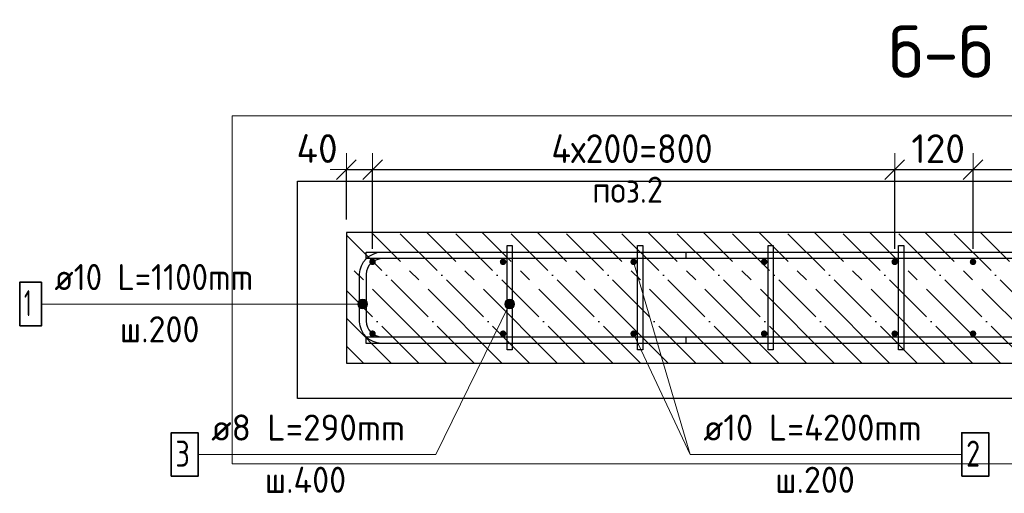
# Model space of a CAD drawing. Header units: millimetres. Extents: x -2258 to 68686, y -2266 to 30725.
# Tile 17 of 83: x 7751 to 9260, y 1804 to 2530. Entities that reach past the tile are written whole.
import ezdxf

# ---------------------------------------------------------------- set-up
doc = ezdxf.new("R2010")
doc.units = ezdxf.units.MM
doc.header["$PDMODE"] = 65
doc.linetypes.add('______11', pattern=[100, 80, -10, 0, -10])
doc.linetypes.add('______5', pattern=[220, 160, -20, 20, -20])
for name, color, linetype, lineweight in [('Standard', 7, 'Continuous', 25), ('Арм.стержн. Арматура края', 96, 'Continuous', 35), ('Арм.стержн. вертикальными 1', 22, 'Continuous', 35), ('Арм.стержн.горизонт. 1', 180, 'Continuous', 35), ('Размерная линия_ общее', 7, 'Continuous', 13)]:
    doc.layers.add(name, color=color, linetype=linetype, lineweight=lineweight)
doc.layers.add('Арм.стержн.Стяжки', color=7, linetype='Continuous', lineweight=35, true_color=0x501e0f)
doc.styles.add('ISOCPEUR', font='ISOCPEUR')
doc.dimstyles.new('DIMSTYLE_11', dxfattribs={"dimtxt": 44, "dimasz": 50, "dimexe": 0, "dimexo": 0, "dimgap": 22, "dimtad": 2, "dimdec": 0, "dimrnd": 5, "dimzin": 12, "dimdsep": 46, "dimtxsty": 'ISOCPEUR', "dimblk1": 'ALL_ML_STRICH', "dimblk2": 'ALL_ML_STRICH', "dimsah": 1, "dimcen": 0, "dimclrd": 7, "dimclre": 256, "dimclrt": 7, "dimadec": 0, "dimazin": 0, "dimtfac": 1, "dimtdec": 0, "dimtix": 1, "dimtmove": 2, "dimatfit": 3, "dimfxl": 0, "dimtvp": 1.2, "dimtzin": 0, "dimlwd": 0, "dimlwe": -3, "dimarcsym": 0})
doc.dimstyles.new('DIMSTYLE_3', dxfattribs={"dimtxt": 44, "dimasz": 50, "dimexe": 0, "dimexo": 0, "dimgap": 22, "dimtad": 2, "dimdec": 0, "dimrnd": 5, "dimzin": 12, "dimdsep": 46, "dimtxsty": 'ISOCPEUR', "dimblk1": 'ALL_ML_STRICH', "dimblk2": 'ALL_ML_STRICH', "dimsah": 1, "dimcen": 0, "dimclrd": 7, "dimclre": 256, "dimclrt": 7, "dimadec": 0, "dimazin": 0, "dimtfac": 1, "dimtdec": 0, "dimtix": 1, "dimtmove": 2, "dimatfit": 3, "dimfxl": 0, "dimtzin": 0, "dimlwd": 0, "dimlwe": -3, "dimarcsym": 0})

# ---------------------------------------------------------------- blocks, each defined once
blk = doc.blocks.new('ALL_ML_STRICH')
at = {"color": 0, "linetype": 'ByBlock', "lineweight": -2}
for p, q in [((0, -0.5), (0, 0.5)), ((-1, 0), (0.5, 0)), ((-0.3, -0.3), (0.3, 0.3))]:
    blk.add_line(p, q, dxfattribs=at)
blk = doc.blocks.new('*D71')
at = {"layer": 'DEFPOINTS', "color": 7, "linetype": 'Continuous', "lineweight": 13, "transparency": 33554687}
for p in [(8251.7, 2300), (8251.7, 2203.6), (8291.7, 2158.6)]:
    blk.add_point(p, dxfattribs=at)
at = {"layer": 'Размерная линия_ общее', "color": 253, "linetype": 'Continuous', "lineweight": -2, "true_color": 0xa0a0a0, "transparency": 33554687}
for p, q in [((8251.7, 2223.6), (8251.7, 2300)), ((8291.7, 2178.6), (8291.7, 2300))]:
    blk.add_line(p, q, dxfattribs=at)
at = {"layer": 'Размерная линия_ общее', "color": 7, "linetype": 'Continuous', "lineweight": -2, "transparency": 33554687}
blk.add_line((8251.7, 2300), (8291.7, 2300), dxfattribs=at)
at = {"layer": 'Размерная линия_ общее', "color": 7, "linetype": 'Continuous', "lineweight": 13, "transparency": 33554687, "xscale": 50, "yscale": 50, "zscale": 50, "rotation": 180}
blk.add_blockref('ALL_ML_STRICH', (8251.7, 2300), dxfattribs=at)
at = {"layer": 'Размерная линия_ общее', "color": 7, "linetype": 'Continuous', "lineweight": 13, "transparency": 33554687, "xscale": 50, "yscale": 50, "zscale": 50}
blk.add_blockref('ALL_ML_STRICH', (8291.7, 2300), dxfattribs=at)
at = {"layer": 'Размерная линия_ общее', "color": 7, "linetype": 'Continuous', "lineweight": 13, "transparency": 33554687, "insert": (8206.7, 2332.2), "char_height": 44, "width": 88, "attachment_point": 5, "style": 'ISOCPEUR'}
blk.add_mtext('\\A1;{40}', dxfattribs=at)
blk = doc.blocks.new('*D72')
at = {"layer": 'DEFPOINTS', "color": 7, "linetype": 'Continuous', "lineweight": 13, "transparency": 33554687}
for p in [(8291.7, 2300), (8291.7, 2158.6), (9091.7, 2158.6)]:
    blk.add_point(p, dxfattribs=at)
at = {"layer": 'Размерная линия_ общее', "color": 253, "linetype": 'Continuous', "lineweight": -2, "true_color": 0xa0a0a0, "transparency": 33554687}
for p, q in [((8291.7, 2178.6), (8291.7, 2300)), ((9091.7, 2178.6), (9091.7, 2300))]:
    blk.add_line(p, q, dxfattribs=at)
at = {"layer": 'Размерная линия_ общее', "color": 7, "linetype": 'Continuous', "lineweight": -2, "transparency": 33554687}
blk.add_line((8291.7, 2300), (9091.7, 2300), dxfattribs=at)
at = {"layer": 'Размерная линия_ общее', "color": 7, "linetype": 'Continuous', "lineweight": 13, "transparency": 33554687, "xscale": 50, "yscale": 50, "zscale": 50, "rotation": 180}
blk.add_blockref('ALL_ML_STRICH', (8291.7, 2300), dxfattribs=at)
at = {"layer": 'Размерная линия_ общее', "color": 7, "linetype": 'Continuous', "lineweight": 13, "transparency": 33554687, "xscale": 50, "yscale": 50, "zscale": 50}
blk.add_blockref('ALL_ML_STRICH', (9091.7, 2300), dxfattribs=at)
at = {"layer": 'Размерная линия_ общее', "color": 7, "linetype": 'Continuous', "lineweight": 13, "transparency": 33554687, "insert": (8565.7, 2354), "char_height": 44, "width": 2.2, "attachment_point": 1, "line_spacing_factor": 0.60241, "style": 'ISOCPEUR'}
blk.add_mtext('\\W0.91;4х200=800', dxfattribs=at)
blk = doc.blocks.new('*D73')
at = {"layer": 'DEFPOINTS', "color": 7, "linetype": 'Continuous', "lineweight": 13, "transparency": 33554687}
for p in [(9091.7, 2300), (9091.7, 2158.6), (9211.7, 2158.6)]:
    blk.add_point(p, dxfattribs=at)
at = {"layer": 'Размерная линия_ общее', "color": 253, "linetype": 'Continuous', "lineweight": -2, "true_color": 0xa0a0a0, "transparency": 33554687}
for p, q in [((9091.7, 2178.6), (9091.7, 2300)), ((9211.7, 2178.6), (9211.7, 2300))]:
    blk.add_line(p, q, dxfattribs=at)
at = {"layer": 'Размерная линия_ общее', "color": 7, "linetype": 'Continuous', "lineweight": -2, "transparency": 33554687}
blk.add_line((9091.7, 2300), (9211.7, 2300), dxfattribs=at)
at = {"layer": 'Размерная линия_ общее', "color": 7, "linetype": 'Continuous', "lineweight": 13, "transparency": 33554687, "xscale": 50, "yscale": 50, "zscale": 50, "rotation": 180}
blk.add_blockref('ALL_ML_STRICH', (9091.7, 2300), dxfattribs=at)
at = {"layer": 'Размерная линия_ общее', "color": 7, "linetype": 'Continuous', "lineweight": 13, "transparency": 33554687, "xscale": 50, "yscale": 50, "zscale": 50}
blk.add_blockref('ALL_ML_STRICH', (9211.7, 2300), dxfattribs=at)
at = {"layer": 'Размерная линия_ общее', "color": 7, "linetype": 'Continuous', "lineweight": 13, "transparency": 33554687, "insert": (9158.3, 2332), "char_height": 44, "width": 132, "attachment_point": 5, "style": 'ISOCPEUR'}
blk.add_mtext('\\A1;{120}', dxfattribs=at)
blk = doc.blocks.new('*D74')
at = {"layer": 'DEFPOINTS', "color": 7, "linetype": 'Continuous', "lineweight": 13, "transparency": 33554687}
for p in [(9211.7, 2300), (9211.7, 2158.6), (10010.9, 2159.1)]:
    blk.add_point(p, dxfattribs=at)
at = {"layer": 'Размерная линия_ общее', "color": 253, "linetype": 'Continuous', "lineweight": -2, "true_color": 0xa0a0a0, "transparency": 33554687}
for p, q in [((9211.7, 2178.6), (9211.7, 2300)), ((10010.9, 2179.1), (10010.9, 2300))]:
    blk.add_line(p, q, dxfattribs=at)
at = {"layer": 'Размерная линия_ общее', "color": 7, "linetype": 'Continuous', "lineweight": -2, "transparency": 33554687}
blk.add_line((9211.7, 2300), (10010.9, 2300), dxfattribs=at)
at = {"layer": 'Размерная линия_ общее', "color": 7, "linetype": 'Continuous', "lineweight": 13, "transparency": 33554687, "xscale": 50, "yscale": 50, "zscale": 50, "rotation": 180}
blk.add_blockref('ALL_ML_STRICH', (9211.7, 2300), dxfattribs=at)
at = {"layer": 'Размерная линия_ общее', "color": 7, "linetype": 'Continuous', "lineweight": 13, "transparency": 33554687, "xscale": 50, "yscale": 50, "zscale": 50}
blk.add_blockref('ALL_ML_STRICH', (10010.9, 2300), dxfattribs=at)
at = {"layer": 'Размерная линия_ общее', "color": 7, "linetype": 'Continuous', "lineweight": 13, "transparency": 33554687, "insert": (9485.3, 2354), "char_height": 44, "width": 2.2, "attachment_point": 1, "line_spacing_factor": 0.60241, "style": 'ISOCPEUR'}
blk.add_mtext('\\W0.91;4х200=800', dxfattribs=at)

msp = doc.modelspace()

# ---------------------------------------------------------------- hatches: boundary and pattern name
at = {"layer": 'Арм.стержн. Арматура края', "linetype": 'Continuous', "lineweight": 13, "transparency": 33554687}
for points in [[(8270.2, 2090.2), (8270.2, 2097.7), (8269.2, 2094)], [(8270.2, 2097.7), (8272.9, 2087.5), (8272.9, 2100.4)], [(8270.2, 2097.7), (8270.2, 2090.2), (8272.9, 2087.5)], [(8272.9, 2100.4), (8276.7, 2086.5), (8276.7, 2101.5)], [(8272.9, 2100.4), (8272.9, 2087.5), (8276.7, 2086.5)], [(8276.7, 2101.5), (8276.7, 2086.5), (8280.4, 2087.5)], [(8276.7, 2101.5), (8280.4, 2087.5), (8280.4, 2100.4)], [(8280.4, 2100.4), (8280.4, 2087.5), (8283.1, 2090.2)], [(8280.4, 2100.4), (8283.1, 2090.2), (8283.1, 2097.7)], [(8283.1, 2097.7), (8283.1, 2090.2), (8284.2, 2094)]]:
    msp.add_hatch(color=7, dxfattribs=at).paths.add_polyline_path(points)
at = {"layer": 'Арм.стержн. вертикальными 1', "linetype": 'Continuous', "lineweight": 50, "transparency": 33554687}
for points in [[(8291.7, 2153.6), (8293.6, 2154), (8295.2, 2155), (8296.3, 2156.7), (8296.7, 2158.6), (8296.3, 2160.5), (8295.2, 2162.1), (8293.6, 2163.2), (8291.7, 2163.6), (8289.8, 2163.2), (8288.1, 2162.1), (8287.1, 2160.5), (8286.7, 2158.6), (8287.1, 2156.7), (8288.1, 2155), (8289.8, 2154)], [(8491.7, 2153.6), (8493.6, 2154), (8495.2, 2155), (8496.3, 2156.7), (8496.7, 2158.6), (8496.3, 2160.5), (8495.2, 2162.1), (8493.6, 2163.2), (8491.7, 2163.6), (8489.8, 2163.2), (8488.1, 2162.1), (8487.1, 2160.5), (8486.7, 2158.6), (8487.1, 2156.7), (8488.1, 2155), (8489.8, 2154)], [(8691.7, 2153.6), (8693.6, 2154), (8695.2, 2155), (8696.3, 2156.7), (8696.7, 2158.6), (8696.3, 2160.5), (8695.2, 2162.1), (8693.6, 2163.2), (8691.7, 2163.6), (8689.8, 2163.2), (8688.1, 2162.1), (8687.1, 2160.5), (8686.7, 2158.6), (8687.1, 2156.7), (8688.1, 2155), (8689.8, 2154)], [(8891.7, 2153.6), (8893.6, 2154), (8895.2, 2155), (8896.3, 2156.7), (8896.7, 2158.6), (8896.3, 2160.5), (8895.2, 2162.1), (8893.6, 2163.2), (8891.7, 2163.6), (8889.8, 2163.2), (8888.1, 2162.1), (8887.1, 2160.5), (8886.7, 2158.6), (8887.1, 2156.7), (8888.1, 2155), (8889.8, 2154)], [(9091.7, 2153.6), (9093.6, 2154), (9095.2, 2155), (9096.3, 2156.7), (9096.7, 2158.6), (9096.3, 2160.5), (9095.2, 2162.1), (9093.6, 2163.2), (9091.7, 2163.6), (9089.8, 2163.2), (9088.1, 2162.1), (9087.1, 2160.5), (9086.7, 2158.6), (9087.1, 2156.7), (9088.1, 2155), (9089.8, 2154)], [(9211.7, 2153.6), (9213.6, 2154), (9215.2, 2155), (9216.3, 2156.7), (9216.7, 2158.6), (9216.3, 2160.5), (9215.2, 2162.1), (9213.6, 2163.2), (9211.7, 2163.6), (9209.8, 2163.2), (9208.1, 2162.1), (9207.1, 2160.5), (9206.7, 2158.6), (9207.1, 2156.7), (9208.1, 2155), (9209.8, 2154)], [(8291.7, 2043.6), (8293.6, 2044), (8295.2, 2045), (8296.3, 2046.7), (8296.7, 2048.6), (8296.3, 2050.5), (8295.2, 2052.1), (8293.6, 2053.2), (8291.7, 2053.6), (8289.8, 2053.2), (8288.1, 2052.1), (8287.1, 2050.5), (8286.7, 2048.6), (8287.1, 2046.7), (8288.1, 2045), (8289.8, 2044)], [(8491.7, 2043.6), (8493.6, 2044), (8495.2, 2045), (8496.3, 2046.7), (8496.7, 2048.6), (8496.3, 2050.5), (8495.2, 2052.1), (8493.6, 2053.2), (8491.7, 2053.6), (8489.8, 2053.2), (8488.1, 2052.1), (8487.1, 2050.5), (8486.7, 2048.6), (8487.1, 2046.7), (8488.1, 2045), (8489.8, 2044)], [(8691.7, 2043.6), (8693.6, 2044), (8695.2, 2045), (8696.3, 2046.7), (8696.7, 2048.6), (8696.3, 2050.5), (8695.2, 2052.1), (8693.6, 2053.2), (8691.7, 2053.6), (8689.8, 2053.2), (8688.1, 2052.1), (8687.1, 2050.5), (8686.7, 2048.6), (8687.1, 2046.7), (8688.1, 2045), (8689.8, 2044)], [(8891.7, 2043.6), (8893.6, 2044), (8895.2, 2045), (8896.3, 2046.7), (8896.7, 2048.6), (8896.3, 2050.5), (8895.2, 2052.1), (8893.6, 2053.2), (8891.7, 2053.6), (8889.8, 2053.2), (8888.1, 2052.1), (8887.1, 2050.5), (8886.7, 2048.6), (8887.1, 2046.7), (8888.1, 2045), (8889.8, 2044)], [(9091.7, 2043.6), (9093.6, 2044), (9095.2, 2045), (9096.3, 2046.7), (9096.7, 2048.6), (9096.3, 2050.5), (9095.2, 2052.1), (9093.6, 2053.2), (9091.7, 2053.6), (9089.8, 2053.2), (9088.1, 2052.1), (9087.1, 2050.5), (9086.7, 2048.6), (9087.1, 2046.7), (9088.1, 2045), (9089.8, 2044)], [(9211.7, 2043.6), (9213.6, 2044), (9215.2, 2045), (9216.3, 2046.7), (9216.7, 2048.6), (9216.3, 2050.5), (9215.2, 2052.1), (9213.6, 2053.2), (9211.7, 2053.6), (9209.8, 2053.2), (9208.1, 2052.1), (9207.1, 2050.5), (9206.7, 2048.6), (9207.1, 2046.7), (9208.1, 2045), (9209.8, 2044)]]:
    msp.add_hatch(color=4, dxfattribs=at).paths.add_polyline_path(points)
at = {"layer": 'Арм.стержн.Стяжки', "linetype": 'Continuous', "lineweight": 13, "transparency": 33554687}
for points in [[(8494.2, 2093.5), (8508.4, 2090.7), (8494.9, 2097.3)], [(8494.9, 2097.3), (8509.1, 2094.5), (8497.5, 2100.2)], [(8494.9, 2097.3), (8508.4, 2090.7), (8509.1, 2094.5)], [(8497.5, 2100.2), (8507.9, 2098.1), (8501.2, 2101.4)], [(8497.5, 2100.2), (8509.1, 2094.5), (8507.9, 2098.1)], [(8501.2, 2101.4), (8507.9, 2098.1), (8505, 2100.7)], [(8495.5, 2089.8), (8505.8, 2087.8), (8494.2, 2093.5)], [(8494.2, 2093.5), (8505.8, 2087.8), (8508.4, 2090.7)], [(8502.2, 2086.5), (8495.5, 2089.8), (8498.4, 2087.2)], [(8495.5, 2089.8), (8502.2, 2086.5), (8505.8, 2087.8)]]:
    msp.add_hatch(color=7, dxfattribs=at).paths.add_polyline_path(points)

# ---------------------------------------------------------------- linework, layer by layer
at = {"color": 52, "linetype": 'Continuous', "lineweight": -3, "transparency": 33554687}
for p, q in [((8176.8, 2282.2), (10118.6, 2282.2)), ((8176.8, 1949.3), (8176.8, 2282.2)), ((8176.8, 2282.2), (10118.6, 2282.2)), ((8176.8, 1949.3), (8176.8, 2282.2)), ((10118.6, 1949.3), (8176.8, 1949.3)), ((10118.6, 1949.3), (8176.8, 1949.3))]:
    msp.add_line(p, q, dxfattribs=at)
at = {"layer": 'Standard', "color": 7, "linetype": 'Continuous', "lineweight": 25, "transparency": 33554687}
for p, q in [((10051.7, 2203.6), (8251.7, 2203.6)), ((8251.7, 2203.6), (8251.7, 2003.6)), ((8251.7, 2003.6), (10051.7, 2003.6))]:
    msp.add_line(p, q, dxfattribs=at)
at = {"layer": 'Standard', "color": 7, "linetype": '______5', "lineweight": -3, "transparency": 33554687}
for p, q in [((8489.9, 2003.6), (8289.9, 2203.6)), ((8574.7, 2003.6), (8374.7, 2203.6)), ((8659.6, 2003.6), (8459.6, 2203.6)), ((8744.4, 2003.6), (8544.4, 2203.6)), ((8829.3, 2003.6), (8629.3, 2203.6)), ((8914.1, 2003.6), (8714.1, 2203.6)), ((8999, 2003.6), (8799, 2203.6)), ((9083.8, 2003.6), (8883.8, 2203.6)), ((9168.7, 2003.6), (8968.7, 2203.6)), ((9253.6, 2003.6), (9053.6, 2203.6)), ((9338.4, 2003.6), (9138.4, 2203.6)), ((9423.3, 2003.6), (9223.3, 2203.6)), ((8405, 2003.6), (8251.7, 2156.9)), ((8320.2, 2003.6), (8251.7, 2072.1))]:
    msp.add_line(p, q, dxfattribs=at)
at = {"layer": 'Standard', "color": 7, "linetype": '______11', "lineweight": -3, "transparency": 33554687}
for p, q in [((8532.3, 2003.6), (8332.3, 2203.6)), ((8617.2, 2003.6), (8417.2, 2203.6)), ((8702, 2003.6), (8502, 2203.6)), ((8786.9, 2003.6), (8586.9, 2203.6)), ((8871.7, 2003.6), (8671.7, 2203.6)), ((8956.6, 2003.6), (8756.6, 2203.6)), ((9041.4, 2003.6), (8841.4, 2203.6)), ((9126.3, 2003.6), (8926.3, 2203.6)), ((9211.1, 2003.6), (9011.1, 2203.6)), ((9296, 2003.6), (9096, 2203.6)), ((9380.8, 2003.6), (9180.8, 2203.6)), ((8447.5, 2003.6), (8251.7, 2199.3)), ((8362.6, 2003.6), (8251.7, 2114.5)), ((8277.7, 2003.6), (8251.7, 2029.6))]:
    msp.add_line(p, q, dxfattribs=at)
at = {"layer": 'Standard', "color": 7, "linetype": 'Continuous', "lineweight": 13, "transparency": 33554687}
msp.add_line((8691.7, 2158.6), (8778.5, 1863.5), dxfattribs=at)
msp.add_lwpolyline([(8076.8, 2382.2), (8076.8, 1849.3), (10218.6, 1849.3), (10218.6, 2382.2), (8076.8, 2382.2)], dxfattribs=at)
at = {"layer": 'Арм.стержн. Арматура края', "color": 7, "linetype": 'Continuous', "lineweight": 13, "transparency": 33554687}
for p, q in [((8276.7, 2101.5), (8276.7, 2101.5)), ((7784.4, 2094), (8180.4, 2094)), ((8180.4, 2094), (8276.7, 2094)), ((8269.2, 2094), (8269.2, 2094)), ((8276.7, 2086.5), (8276.7, 2086.5)), ((8284.2, 2094), (8284.2, 2094))]:
    msp.add_line(p, q, dxfattribs=at)
at = {"layer": 'Арм.стержн. Арматура края', "color": 4, "linetype": 'Continuous', "lineweight": 25, "transparency": 33554687}
msp.add_lwpolyline([(8771.7, 2033.6), (8305, 2033.6), (8298.9, 2034.4), (8292.6, 2036.5), (8286.7, 2039.8), (8281.9, 2043.8), (8277.9, 2048.6), (8274.6, 2054.5), (8272.5, 2060.8), (8271.7, 2066.9), (8271.7, 2140.2), (8272.5, 2146.3), (8274.6, 2152.7), (8277.9, 2158.5), (8281.9, 2163.3), (8286.7, 2167.4), (8292.6, 2170.6), (8298.9, 2172.7), (8305, 2173.6), (8771.7, 2173.6), (8771.7, 2163.6), (8305.7, 2163.6), (8301.2, 2162.9), (8296.6, 2161.4), (8292.4, 2159.1), (8289, 2156.2), (8286.2, 2152.8), (8283.8, 2148.6), (8282.3, 2144.1), (8281.7, 2139.5), (8281.7, 2067.6), (8282.3, 2063.1), (8283.8, 2058.5), (8286.2, 2054.3), (8289, 2050.9), (8292.4, 2048.1), (8296.6, 2045.7), (8301.2, 2044.2), (8305.7, 2043.6), (8771.7, 2043.6), (8771.7, 2033.6)], dxfattribs=at)
msp.add_lwpolyline([(8771.7, 2033.6), (8305, 2033.6), (8298.9, 2034.4), (8292.6, 2036.5), (8286.7, 2039.8), (8281.9, 2043.8), (8277.9, 2048.6), (8274.6, 2054.5), (8272.5, 2060.8), (8271.7, 2066.9), (8271.7, 2140.2), (8272.5, 2146.3), (8274.6, 2152.7), (8277.9, 2158.5), (8281.9, 2163.3), (8286.7, 2167.4), (8292.6, 2170.6), (8298.9, 2172.7), (8305, 2173.6), (8771.7, 2173.6), (8771.7, 2163.6), (8305.7, 2163.6), (8301.2, 2162.9), (8296.6, 2161.4), (8292.4, 2159.1), (8289, 2156.2), (8286.2, 2152.8), (8283.8, 2148.6), (8282.3, 2144.1), (8281.7, 2139.5), (8281.7, 2067.6), (8282.3, 2063.1), (8283.8, 2058.5), (8286.2, 2054.3), (8289, 2050.9), (8292.4, 2048.1), (8296.6, 2045.7), (8301.2, 2044.2), (8305.7, 2043.6), (8771.7, 2043.6), (8771.7, 2033.6)], dxfattribs=at)
msp.add_lwpolyline([(8771.7, 2033.6), (8305, 2033.6), (8298.9, 2034.4), (8292.6, 2036.5), (8286.7, 2039.8), (8281.9, 2043.8), (8277.9, 2048.6), (8274.6, 2054.5), (8272.5, 2060.8), (8271.7, 2066.9), (8271.7, 2140.2), (8272.5, 2146.3), (8274.6, 2152.7), (8277.9, 2158.5), (8281.9, 2163.3), (8286.7, 2167.4), (8292.6, 2170.6), (8298.9, 2172.7), (8305, 2173.6), (8771.7, 2173.6), (8771.7, 2163.6), (8305.7, 2163.6), (8301.2, 2162.9), (8296.6, 2161.4), (8292.4, 2159.1), (8289, 2156.2), (8286.2, 2152.8), (8283.8, 2148.6), (8282.3, 2144.1), (8281.7, 2139.5), (8281.7, 2067.6), (8282.3, 2063.1), (8283.8, 2058.5), (8286.2, 2054.3), (8289, 2050.9), (8292.4, 2048.1), (8296.6, 2045.7), (8301.2, 2044.2), (8305.7, 2043.6), (8771.7, 2043.6), (8771.7, 2033.6)], dxfattribs=at)
at = {"layer": 'Арм.стержн. Арматура края', "color": 7, "linetype": 'Continuous', "lineweight": 35, "transparency": 33554687}
msp.add_lwpolyline([(7751.1, 2060.6), (7784.4, 2060.6), (7784.4, 2127.3), (7751.1, 2127.3), (7751.1, 2060.6)], dxfattribs=at)
at = {"layer": 'Арм.стержн. Арматура края', "color": 7, "linetype": 'Continuous', "lineweight": 13, "transparency": 33554687}
msp.add_circle((8276.7, 2094), 7.5, dxfattribs=at)
at = {"layer": 'Арм.стержн. вертикальными 1', "color": 7, "linetype": 'Continuous', "lineweight": 13, "transparency": 33554687}
for q in [(8691.7, 2048.6), (9194.5, 1863.5)]:
    msp.add_line((8778.5, 1863.5), q, dxfattribs=at)
at = {"layer": 'Арм.стержн. вертикальными 1', "color": 7, "linetype": 'Continuous', "lineweight": 35, "transparency": 33554687}
msp.add_lwpolyline([(9194.5, 1830.1), (9235.8, 1830.1), (9235.8, 1896.8), (9194.5, 1896.8), (9194.5, 1830.1)], dxfattribs=at)
at = {"layer": 'Арм.стержн.горизонт. 1', "color": 4, "linetype": 'Continuous', "lineweight": 25, "transparency": 33554687}
for points in [[(8281.7, 2173.6), (10021.7, 2173.6), (10021.7, 2163.6), (8281.7, 2163.6), (8281.7, 2173.6)], [(8281.7, 2173.6), (10021.7, 2173.6), (10021.7, 2163.6), (8281.7, 2163.6), (8281.7, 2173.6)], [(8281.7, 2173.6), (10021.7, 2173.6), (10021.7, 2163.6), (8281.7, 2163.6), (8281.7, 2173.6)], [(8281.7, 2043.6), (10021.7, 2043.6), (10021.7, 2033.6), (8281.7, 2033.6), (8281.7, 2043.6)], [(8281.7, 2043.6), (10021.7, 2043.6), (10021.7, 2033.6), (8281.7, 2033.6), (8281.7, 2043.6)], [(8281.7, 2043.6), (10021.7, 2043.6), (10021.7, 2033.6), (8281.7, 2033.6), (8281.7, 2043.6)]]:
    msp.add_lwpolyline(points, dxfattribs=at)
at = {"layer": 'Арм.стержн.Стяжки', "color": 7, "linetype": 'Continuous', "lineweight": 13, "transparency": 33554687}
for p, q in [((8494.9, 2097.3), (8494.9, 2097.3)), ((8505, 2100.7), (8505, 2100.7)), ((8388.5, 1863.5), (8501.7, 2094)), ((8498.4, 2087.2), (8498.4, 2087.2)), ((8508.4, 2090.7), (8508.4, 2090.7)), ((8024.5, 1863.5), (8388.5, 1863.5))]:
    msp.add_line(p, q, dxfattribs=at)
at = {"layer": 'Арм.стержн.Стяжки', "color": 40, "linetype": 'Continuous', "lineweight": 25, "transparency": 33554687}
for points in [[(8497.7, 2023.6), (8497.7, 2183.6), (8505.7, 2183.6), (8505.7, 2023.6), (8497.7, 2023.6)], [(8697.7, 2023.6), (8697.7, 2183.6), (8705.7, 2183.6), (8705.7, 2023.6), (8697.7, 2023.6)], [(8697.7, 2023.6), (8697.7, 2183.6), (8705.7, 2183.6), (8705.7, 2023.6), (8697.7, 2023.6)], [(8897.7, 2023.6), (8897.7, 2183.6), (8905.7, 2183.6), (8905.7, 2023.6), (8897.7, 2023.6)], [(9097.7, 2023.6), (9097.7, 2183.6), (9105.7, 2183.6), (9105.7, 2023.6), (9097.7, 2023.6)], [(9097.7, 2023.6), (9097.7, 2183.6), (9105.7, 2183.6), (9105.7, 2023.6), (9097.7, 2023.6)]]:
    msp.add_lwpolyline(points, dxfattribs=at)
at = {"layer": 'Арм.стержн.Стяжки', "color": 7, "linetype": 'Continuous', "lineweight": 35, "transparency": 33554687}
msp.add_lwpolyline([(7983.2, 1830.1), (8024.5, 1830.1), (8024.5, 1896.8), (7983.2, 1896.8), (7983.2, 1830.1)], dxfattribs=at)
at = {"layer": 'Арм.стержн.Стяжки', "color": 7, "linetype": 'Continuous', "lineweight": 13, "transparency": 33554687}
msp.add_circle((8501.7, 2094), 7.5, dxfattribs=at)

# ---------------------------------------------------------------- texts
at = {"layer": 'Standard', "color": 7, "linetype": 'Continuous', "lineweight": 13, "transparency": 33554687, "style": 'ISOCPEUR'}
for s, insert, char_height, width, attachment_point in [('\\A1;{\\fISOCPEUR|i0|b0;\\H80.000000;\\W1.000000;\\C7;б-б}\\P', (9082.7, 2480.5), 80, 204.522, 4), ('\\A1;{\\fISOCPEUR|i0|b0;\\H40.000000;\\W0.909091;\\C7;поз.2}\\P', (8682.5, 2269.1), 40, 127.972, 5)]:
    msp.add_mtext(s, dxfattribs=dict(at, insert=insert, char_height=char_height, width=width, attachment_point=attachment_point))
at = {"layer": 'Арм.стержн. Арматура края', "color": 7, "linetype": 'Continuous', "lineweight": 25, "transparency": 33554687, "char_height": 40, "attachment_point": 7, "style": 'ISOCPEUR'}
for s, insert, width in [('\\W0.92;ø10 L=1100mm ', (7804.4, 2115.3), 374.226), ('\\W0.56;1', (7757.8, 2075.3), 31.111), ('\\W0.95;ш.200 ', (7904.4, 2035.3), 174.933)]:
    msp.add_mtext(s, dxfattribs=dict(at, insert=insert, width=width))
at = {"layer": 'Арм.стержн. вертикальными 1', "color": 7, "linetype": 'Continuous', "lineweight": 25, "transparency": 33554687, "char_height": 40, "attachment_point": 7, "style": 'ISOCPEUR'}
for s, insert, width in [('\\W0.96;ø10 L=4200mm ', (8798.5, 1884.8), 395.02), ('\\W0.78;2', (9201.2, 1844.8), 43.521), ('\\W0.95;ш.200 ', (8908.5, 1804.8), 174.933)]:
    msp.add_mtext(s, dxfattribs=dict(at, insert=insert, width=width))
at = {"layer": 'Арм.стержн.Стяжки', "color": 7, "linetype": 'Continuous', "lineweight": 25, "transparency": 33554687, "char_height": 40, "attachment_point": 7, "style": 'ISOCPEUR'}
for s, insert, width in [('\\W0.98;ø8 L=290mm ', (8044.5, 1884.8), 343.369), ('\\W0.78;3', (7989.8, 1844.8), 43.521), ('\\W0.95;ш.400 ', (8126.5, 1804.8), 178.965)]:
    msp.add_mtext(s, dxfattribs=dict(at, insert=insert, width=width))

# ---------------------------------------------------------------- dimensions: what is measured, and where the dimension line sits
at = {"layer": 'Размерная линия_ общее', "color": 7, "linetype": 'Continuous', "lineweight": 13, "transparency": 33554687}
for base, p1, p2, picture, middle in [((8291.7, 2300), (8251.7, 2223.6), (8291.7, 2178.6), '*D71', (8206.7, 2332.2)), ((9211.7, 2300), (9091.7, 2178.6), (9211.7, 2178.6), '*D73', (9158.3, 2332))]:
    dim = msp.add_linear_dim(base=base, p1=p1, p2=p2, dimstyle='DIMSTYLE_11', override={"dimpost": '<>', "dimclrd": 7, "dimclre": 253, "dimclrt": 7, "dimlwd": 0, "dimlwe": 65533}, dxfattribs=at)
    dim.commit()
    dim.dimension.update_dxf_attribs({"geometry": picture, "text_midpoint": middle, "dimtype": 160})
for base, p1, p2, picture, middle in [((9091.7, 2300), (8291.7, 2178.6), (9091.7, 2178.6), '*D72', (8691.7, 2322)), ((10010.9, 2300), (9211.7, 2178.6), (10010.9, 2179.1), '*D74', (9611.3, 2322))]:
    dim = msp.add_linear_dim(base=base, p1=p1, p2=p2, text='\\W0.91;4х200=800', dimstyle='DIMSTYLE_3', override={"dimpost": '<>', "dimclrd": 7, "dimclre": 253, "dimclrt": 7, "dimlwd": 0, "dimlwe": 65533}, dxfattribs=at)
    dim.commit()
    dim.dimension.update_dxf_attribs({"geometry": picture, "text_midpoint": middle, "dimtype": 160})

doc.saveas('drawing.dxf')
